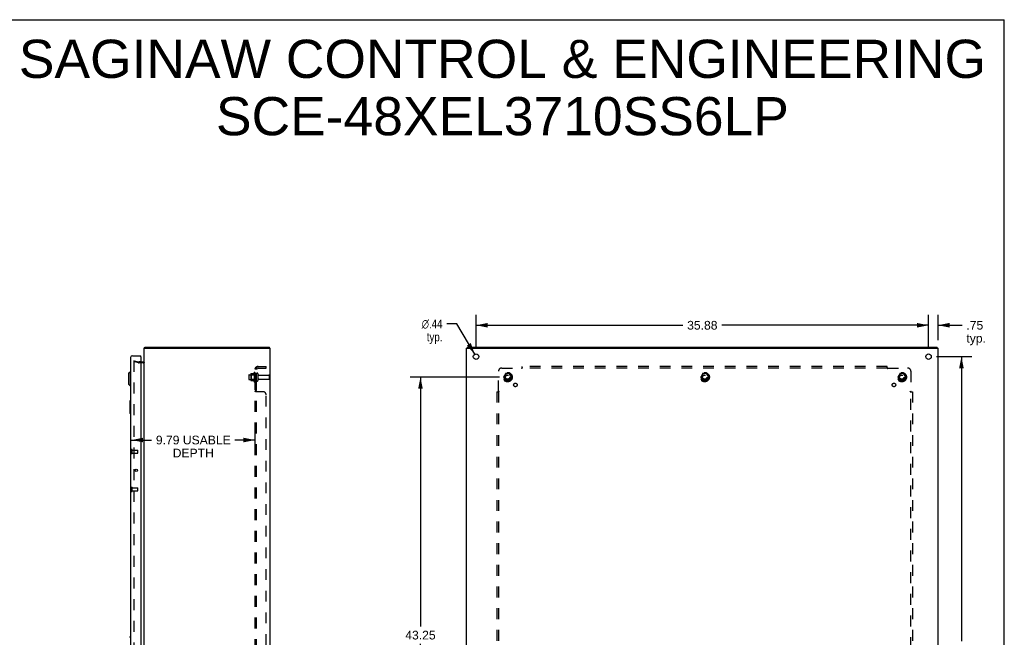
# Model space of a CAD drawing. Header units: inches. Extents: x 0 to 156, y 0 to 101.
# Tile 10 of 10: x 78 to 156, y 52 to 101. Entities that reach past the tile are written whole.
import ezdxf

# ---------------------------------------------------------------- set-up
doc = ezdxf.new("R2010")
doc.units = ezdxf.units.IN
doc.header["$LTSCALE"] = 8.587481
doc.header["$MEASUREMENT"] = 0
doc.linetypes.add('HIDDEN', pattern=[0.2, 0.1, -0.1])
doc.layers.get('0').update_dxf_attribs({"linetype": 'CONTINUOUS'})
for name, color, linetype in [('DEFAULT_2', 8, 'HIDDEN'), ('DIMENSIONS', 7, 'CONTINUOUS'), ('DOOR_ASSEMBLY', 7, 'CONTINUOUS'), ('SUBPANEL', 7, 'CONTINUOUS')]:
    doc.layers.add(name, color=color, linetype=linetype)
doc.styles.get("Standard").update_dxf_attribs({"font": 'arial.ttf'})
doc.styles.add('TEXTSTYLE_1', font='gdt', dxfattribs={"width": 0.8})
doc.dimstyles.new('DIMSTYLE_1', dxfattribs={"dimtxt": 0.688835, "dimasz": 0.918447, "dimexe": 0.09, "dimexo": 0.07, "dimgap": 0.0375, "dimtad": 0, "dimtih": 1, "dimtoh": 1, "dimzin": 4, "dimdsep": 46, "dimtxsty": 'Standard', "dimblk": '_FILLED', "dimblk1": '_FILLED', "dimblk2": '_FILLED', "dimcen": 0.09, "dimazin": 1, "dimtfac": 1, "dimtdec": 3, "dimtofl": 0, "dimtmove": 0, "dimatfit": 3, "dimldrblk": '_FILLED', "dimfxl": 0, "dimtolj": 1, "dimtzin": 4, "dimarcsym": 0})
doc.dimstyles.new('DIMSTYLE_2', dxfattribs={"dimtxt": 0.688835, "dimasz": 0.918447, "dimexe": 0.09, "dimexo": 0.07, "dimgap": 0.09, "dimtad": 0, "dimtih": 1, "dimtoh": 1, "dimzin": 4, "dimdsep": 46, "dimtxsty": 'Standard', "dimblk": '_FILLED', "dimblk1": '_FILLED', "dimblk2": '_FILLED', "dimcen": 0.09, "dimazin": 1, "dimtfac": 1, "dimtdec": 3, "dimtofl": 0, "dimtmove": 0, "dimatfit": 1, "dimldrblk": '_FILLED', "dimfxl": 0, "dimtolj": 1, "dimtzin": 4, "dimarcsym": 0})

# ---------------------------------------------------------------- blocks, each defined once
blk = doc.blocks.new('_FILLED')
at = {"color": 0, "linetype": 'ByBlock'}
blk.add_solid([(0, 0), (-1, 0.2), (-1, -0.2)], dxfattribs=at)
blk = doc.blocks.new('*D2')
at = {"layer": 'DIMENSIONS', "color": 2, "linetype": 'Continuous'}
for p, q in [((114.254, 74.952), (114.254, 77.624)), ((150.129, 74.952), (150.129, 77.624)), ((114.254, 76.797), (130.644, 76.797)), ((150.129, 76.797), (133.74, 76.797))]:
    blk.add_line(p, q, dxfattribs=at)
at = {"layer": 'DIMENSIONS', "color": 2, "linetype": 'Continuous', "xscale": 0.9184471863, "yscale": 0.9184471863, "zscale": 0.9184471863, "rotation": 180}
blk.add_blockref('_FILLED', (114.254, 76.797), dxfattribs=at)
at = {"layer": 'DIMENSIONS', "color": 2, "linetype": 'Continuous', "xscale": 0.9184471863, "yscale": 0.9184471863, "zscale": 0.9184471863}
blk.add_blockref('_FILLED', (150.129, 76.797), dxfattribs=at)
at = {"layer": 'DIMENSIONS', "color": 2, "linetype": 'Continuous', "insert": (132.192, 77.142), "char_height": 0.6888, "width": 2.40708, "attachment_point": 2, "line_spacing_factor": 0.9}
blk.add_mtext('35.88', dxfattribs=at)
blk = doc.blocks.new('*D3')
at = {"layer": 'DIMENSIONS', "color": 2, "linetype": 'Continuous'}
for p, q in [((150.772, 74.309), (153.564, 74.309)), ((152.737, 74.309), (152.737, 51.747)), ((152.737, 27.809), (152.737, 50.37)), ((150.772, 27.809), (153.564, 27.809))]:
    blk.add_line(p, q, dxfattribs=at)
at = {"layer": 'DIMENSIONS', "color": 2, "linetype": 'Continuous', "xscale": 0.9184471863, "yscale": 0.9184471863, "zscale": 0.9184471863}
for p, rotation in [((152.737, 74.309), 90), ((152.737, 27.809), 270)]:
    blk.add_blockref('_FILLED', p, dxfattribs=dict(at, rotation=rotation))
at = {"layer": 'DIMENSIONS', "color": 2, "linetype": 'Continuous', "insert": (152.737, 51.403), "char_height": 0.6888, "width": 2.40708, "attachment_point": 2, "line_spacing_factor": 0.9}
blk.add_mtext('46.50', dxfattribs=at)
blk = doc.blocks.new('*D8')
at = {"layer": 'DIMENSIONS', "color": 2, "linetype": 'Continuous'}
for p, q in [((96.728, 66.869), (96.728, 68.236)), ((86.935, 67.695), (88.523, 67.695)), ((96.728, 67.695), (95.139, 67.695))]:
    blk.add_line(p, q, dxfattribs=at)
at = {"layer": 'DIMENSIONS', "color": 2, "linetype": 'Continuous', "xscale": 0.9184471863, "yscale": 0.9184471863, "zscale": 0.9184471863, "rotation": 180}
blk.add_blockref('_FILLED', (86.935, 67.695), dxfattribs=at)
at = {"layer": 'DIMENSIONS', "color": 2, "linetype": 'Continuous', "xscale": 0.9184471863, "yscale": 0.9184471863, "zscale": 0.9184471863}
blk.add_blockref('_FILLED', (96.728, 67.695), dxfattribs=at)
at = {"layer": 'DIMENSIONS', "color": 2, "linetype": 'Continuous', "insert": (91.831, 68.04), "char_height": 0.68884, "width": 5.92808, "attachment_point": 2, "line_spacing_factor": 0.9}
blk.add_mtext('9.79 USABLE\\PDEPTH', dxfattribs=at)
blk = doc.blocks.new('*D11')
at = {"layer": 'DIMENSIONS', "color": 2, "linetype": 'Continuous'}
for p, q in [((150.129, 74.952), (150.129, 77.624)), ((150.879, 75.627), (150.879, 77.624)), ((150.129, 76.797), (148.292, 76.797)), ((150.879, 76.797), (152.784, 76.797))]:
    blk.add_line(p, q, dxfattribs=at)
at = {"layer": 'DIMENSIONS', "color": 2, "linetype": 'Continuous', "xscale": 0.9184471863, "yscale": 0.9184471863, "zscale": 0.9184471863}
blk.add_blockref('_FILLED', (150.129, 76.797), dxfattribs=at)
at = {"layer": 'DIMENSIONS', "color": 2, "linetype": 'Continuous', "xscale": 0.9184471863, "yscale": 0.9184471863, "zscale": 0.9184471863, "rotation": 180}
blk.add_blockref('_FILLED', (150.879, 76.797), dxfattribs=at)
at = {"layer": 'DIMENSIONS', "color": 2, "linetype": 'Continuous', "insert": (153.129, 77.142), "char_height": 0.6888, "width": 1.54924, "attachment_point": 1, "line_spacing_factor": 0.9}
blk.add_mtext('.75\\Ptyp.', dxfattribs=at)
blk = doc.blocks.new('*D12')
at = {"layer": 'DIMENSIONS', "color": 2, "linetype": 'Continuous'}
for p, q in [((112.736, 76.905), (111.933, 76.905)), ((114.144, 74.497), (112.736, 76.905))]:
    blk.add_line(p, q, dxfattribs=at)
at = {"layer": 'DIMENSIONS', "color": 2, "linetype": 'Continuous', "xscale": 0.9184471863, "yscale": 0.9184471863, "zscale": 0.9184471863, "rotation": 300.3120081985}
blk.add_blockref('_FILLED', (114.144, 74.497), dxfattribs=at)
at = {"layer": 'DIMENSIONS', "color": 2, "linetype": 'Continuous', "insert": (111.588, 77.249), "char_height": 0.68884, "width": 2.25515, "attachment_point": 3, "line_spacing_factor": 0.9, "style": 'TEXTSTYLE_1'}
blk.add_mtext('{\\fgdt;n}\\fArial;.44\\Ptyp.', dxfattribs=at)
blk = doc.blocks.new('*D13')
at = {"layer": 'DIMENSIONS', "color": 2, "linetype": 'Continuous'}
for p, q in [((116.111, 72.684), (109.018, 72.684)), ((109.844, 72.684), (109.844, 52.914)), ((109.844, 29.434), (109.844, 51.536)), ((116.111, 29.434), (109.018, 29.434))]:
    blk.add_line(p, q, dxfattribs=at)
at = {"layer": 'DIMENSIONS', "color": 2, "linetype": 'Continuous', "xscale": 0.9184471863, "yscale": 0.9184471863, "zscale": 0.9184471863}
for p, rotation in [((109.844, 72.684), 90), ((109.844, 29.434), 270)]:
    blk.add_blockref('_FILLED', p, dxfattribs=dict(at, rotation=rotation))
at = {"layer": 'DIMENSIONS', "color": 2, "linetype": 'Continuous', "insert": (109.844, 52.569), "char_height": 0.6888, "width": 2.40708, "attachment_point": 2, "line_spacing_factor": 0.9}
blk.add_mtext('43.25', dxfattribs=at)

msp = doc.modelspace()

# ---------------------------------------------------------------- linework, layer by layer
at = {"color": 7, "linetype": 'Continuous'}
for p, q in [((0, 101.029), (156.136, 101.029)), ((156.136, 0), (156.136, 101.029)), ((87.969, 75.015), (87.991, 74.994)), ((87.991, 74.984), (87.991, 75.059)), ((97.865, 74.984), (97.865, 75.059)), ((113.567, 74.984), (113.567, 75.059)), ((150.816, 74.984), (150.816, 75.059))]:
    msp.add_line(p, q, dxfattribs=at)
at = {"color": 3, "linetype": 'Continuous'}
for p, q in [((87.928, 27.134), (87.928, 74.984)), ((87.928, 74.984), (97.928, 74.984)), ((87.991, 75.059), (97.865, 75.059)), ((97.928, 27.134), (97.928, 74.984)), ((113.504, 27.134), (113.504, 74.984)), ((113.504, 74.984), (150.879, 74.984)), ((113.567, 75.059), (150.816, 75.059)), ((150.879, 27.134), (150.879, 74.984)), ((87.685, 73.884), (87.858, 73.884))]:
    msp.add_line(p, q, dxfattribs=at)
for points in [[(87.969, 75.015), (87.97, 75.017), (87.972, 75.018), (87.973, 75.02), (87.974, 75.022), (87.975, 75.024), (87.976, 75.027), (87.977, 75.029), (87.977, 75.032), (87.978, 75.035), (87.979, 75.037)], [(87.979, 75.037), (87.98, 75.042), (87.981, 75.044), (87.981, 75.046), (87.982, 75.048), (87.983, 75.05), (87.983, 75.052), (87.984, 75.053), (87.985, 75.055), (87.986, 75.056), (87.986, 75.057), (87.987, 75.057), (87.988, 75.058), (87.989, 75.058), (87.99, 75.059), (87.991, 75.059)]]:
    msp.add_lwpolyline(points, dxfattribs=at)
for centre in [(114.254, 74.309), (150.129, 74.309)]:
    msp.add_circle(centre, 0.219, dxfattribs=at)
for centre, radius, start, end in [((88.073, 74.914), 0.145, 135.39862, 151.13155), ((87.858, 73.954), 0.07, 270, 360)]:
    msp.add_arc(centre, radius, start, end, dxfattribs=at)
at = {"layer": 'DEFAULT_2', "color": 8, "linetype": 'HIDDEN'}
for p, q in [((87.134, 73.988), (87.115, 73.915)), ((87.115, 73.969), (87.115, 73.967)), ((87.115, 73.967), (87.115, 28.15)), ((87.499, 73.813), (87.115, 73.915)), ((87.129, 73.982), (87.128, 73.982)), ((87.134, 73.988), (87.519, 73.885)), ((87.685, 73.884), (87.529, 73.884)), ((87.858, 73.809), (87.529, 73.809)), ((96.228, 72.837), (96.228, 72.531)), ((96.258, 72.867), (96.853, 72.867)), ((96.392, 72.939), (96.392, 72.428)), ((96.412, 72.867), (96.392, 72.887)), ((96.402, 72.961), (96.63, 72.961)), ((96.412, 72.867), (96.412, 72.5)), ((96.708, 72.867), (96.412, 72.867)), ((96.658, 73.039), (96.658, 72.328)), ((96.708, 72.867), (96.728, 72.887)), ((96.708, 72.867), (96.708, 72.5)), ((96.728, 73.018), (96.728, 72.349)), ((96.853, 72.419), (96.853, 72.948)), ((96.959, 72.948), (96.959, 72.419)), ((97.021, 72.85), (97.823, 72.85)), ((97.853, 72.82), (97.853, 72.548)), ((116.591, 72.956), (116.437, 72.689)), ((116.437, 72.679), (116.591, 72.411)), ((116.909, 72.961), (116.6, 72.961)), ((117.072, 72.689), (116.917, 72.956)), ((116.917, 72.411), (117.072, 72.679)), ((132.216, 72.956), (132.062, 72.689)), ((132.062, 72.679), (132.216, 72.411)), ((132.534, 72.961), (132.225, 72.961)), ((132.697, 72.689), (132.542, 72.956)), ((132.542, 72.411), (132.697, 72.679)), ((147.841, 72.956), (147.687, 72.689)), ((147.687, 72.679), (147.841, 72.411)), ((148.159, 72.961), (147.85, 72.961)), ((148.322, 72.689), (148.167, 72.956)), ((148.167, 72.411), (148.322, 72.679)), ((96.258, 72.501), (96.853, 72.501)), ((96.412, 72.5), (96.392, 72.48)), ((96.402, 72.406), (96.63, 72.406)), ((96.708, 72.5), (96.412, 72.5)), ((96.708, 72.5), (96.728, 72.48)), ((97.021, 72.518), (97.823, 72.518)), ((116.909, 72.406), (116.6, 72.406)), ((132.534, 72.406), (132.225, 72.406)), ((148.159, 72.406), (147.85, 72.406))]:
    msp.add_line(p, q, dxfattribs=at)
for points in [[(87.128, 73.982), (87.127, 73.982), (87.125, 73.982), (87.123, 73.981), (87.122, 73.98), (87.121, 73.979), (87.119, 73.978), (87.118, 73.977), (87.117, 73.976), (87.116, 73.974), (87.116, 73.972), (87.115, 73.971), (87.115, 73.969)], [(87.133, 73.982), (87.131, 73.982), (87.13, 73.982), (87.129, 73.982)]]:
    msp.add_lwpolyline(points, dxfattribs=at)
for centre, radius in [((116.754, 72.684), 0.372), ((116.754, 72.684), 0.356), ((116.754, 72.684), 0.318), ((116.754, 72.684), 0.204), ((116.754, 72.684), 0.183), ((116.754, 72.684), 0.183), ((116.754, 72.684), 0.166), ((132.379, 72.684), 0.372), ((132.379, 72.684), 0.356), ((132.379, 72.684), 0.318), ((132.379, 72.684), 0.204), ((132.379, 72.684), 0.183), ((132.379, 72.684), 0.183), ((132.379, 72.684), 0.166), ((148.004, 72.684), 0.372), ((148.004, 72.684), 0.356), ((148.004, 72.684), 0.318), ((148.004, 72.684), 0.204), ((148.004, 72.684), 0.183), ((148.004, 72.684), 0.183), ((148.004, 72.684), 0.166)]:
    msp.add_circle(centre, radius, dxfattribs=at)
for centre, radius, start, end in [((87.529, 73.924), 0.115, 255, 270), ((87.529, 73.924), 0.04, 255, 270), ((87.858, 73.954), 0.145, 270, 321.24508), ((96.258, 72.837), 0.03, 90, 180), ((96.402, 72.951), 0.01, 90, 174.80617), ((96.533, 72.939), 0.141, 174.79195, 180), ((96.611, 72.971), 0.01, 270, 336.03207), ((97.258, 72.684), 0.698, 149.33687, 156.03207), ((96.689, 73.018), 0.0384, 0, 145.55034), ((96.906, 72.948), 0.053, 0, 180), ((97.021, 72.912), 0.0625, 180, 270), ((97.823, 72.82), 0.03, 0, 90), ((116.445, 72.684), 0.01, 150.01268, 209.98829), ((116.6, 72.951), 0.01, 90.01235, 149.98915), ((116.909, 72.951), 0.01, 30.01204, 89.98872), ((117.063, 72.684), 0.01, 330.01268, 29.98829), ((132.07, 72.684), 0.01, 150.01268, 209.98829), ((132.225, 72.951), 0.01, 90.01235, 149.98915), ((132.534, 72.951), 0.01, 30.01204, 89.98872), ((132.688, 72.684), 0.01, 330.01268, 29.98829), ((147.695, 72.684), 0.01, 150.01268, 209.98829), ((147.85, 72.951), 0.01, 90.01235, 149.98915), ((148.159, 72.951), 0.01, 30.01204, 89.98872), ((148.313, 72.684), 0.01, 330.01268, 29.98829), ((96.258, 72.531), 0.03, 180, 270), ((96.533, 72.428), 0.141, 180, 185.20805), ((96.402, 72.416), 0.01, 185.19383, 270), ((96.611, 72.396), 0.01, 23.96793, 90), ((97.258, 72.684), 0.698, 203.96793, 210.66313), ((96.689, 72.349), 0.0384, 214.44966, 360), ((96.906, 72.419), 0.053, 180, 360), ((97.021, 72.455), 0.0625, 90, 180), ((97.823, 72.548), 0.03, 270, 360), ((116.6, 72.416), 0.01, 210.01204, 269.98872), ((116.909, 72.416), 0.01, 270.01235, 329.98915), ((132.225, 72.416), 0.01, 210.01204, 269.98872), ((132.534, 72.416), 0.01, 270.01235, 329.98915), ((147.85, 72.416), 0.01, 210.01204, 269.98872), ((148.159, 72.416), 0.01, 270.01235, 329.98915)]:
    msp.add_arc(centre, radius, start, end, dxfattribs=at)
at = {"layer": 'DOOR_ASSEMBLY', "color": 3, "linetype": 'Continuous'}
for p, q in [((86.86, 74.239), (86.86, 27.879)), ((87.005, 74.384), (87.685, 74.384)), ((87.685, 74.294), (87.685, 27.824))]:
    msp.add_line(p, q, dxfattribs=at)
at = {"layer": 'DOOR_ASSEMBLY', "color": 7, "linetype": 'Continuous'}
for p, q in [((87.685, 74.309), (87.67, 74.309)), ((87.685, 74.309), (87.685, 74.384)), ((86.702, 72.988), (86.82, 73.106)), ((86.702, 72.988), (86.702, 72.122)), ((86.82, 73.106), (86.82, 72.004)), ((86.82, 73.106), (86.86, 73.106)), ((86.702, 72.122), (86.82, 72.004)), ((86.82, 72.004), (86.86, 72.004)), ((86.8, 70.794), (86.8, 69.824)), ((86.815, 70.809), (86.86, 70.809)), ((86.846, 70.709), (86.846, 69.909)), ((86.815, 69.809), (86.86, 69.809)), ((86.86, 52.063), (86.797, 52.063))]:
    msp.add_line(p, q, dxfattribs=at)
at = {"layer": 'DOOR_ASSEMBLY', "color": 8, "linetype": 'HIDDEN'}
for p, q in [((86.935, 66.639), (86.935, 66.923)), ((86.978, 66.639), (86.978, 66.923)), ((86.978, 66.905), (87.425, 66.905)), ((86.978, 66.657), (87.425, 66.657)), ((87.435, 66.667), (87.435, 66.895)), ((86.935, 63.639), (86.935, 63.923)), ((86.978, 63.639), (86.978, 63.923)), ((86.978, 63.905), (87.425, 63.905)), ((86.978, 63.657), (87.425, 63.657)), ((87.435, 63.667), (87.435, 63.895))]:
    msp.add_line(p, q, dxfattribs=at)
at = {"layer": 'DOOR_ASSEMBLY', "color": 7, "linetype": 'Continuous'}
for points in [[(86.845, 70.745), (86.845, 70.739), (86.845, 70.733), (86.846, 70.727), (86.846, 70.721), (86.846, 70.715), (86.846, 70.709)], [(86.846, 69.909), (86.846, 69.902), (86.846, 69.896), (86.846, 69.89), (86.845, 69.884), (86.845, 69.878), (86.845, 69.872)]]:
    msp.add_lwpolyline(points, dxfattribs=at)
at = {"layer": 'DOOR_ASSEMBLY', "color": 3, "linetype": 'Continuous'}
msp.add_circle((87.313, 65.281), 0.094, dxfattribs=at)
for centre, radius, start, end in [((87.005, 74.239), 0.145, 90, 180), ((87.67, 74.294), 0.015, 0, 90)]:
    msp.add_arc(centre, radius, start, end, dxfattribs=at)
at = {"layer": 'DOOR_ASSEMBLY', "color": 7, "linetype": 'Continuous'}
for centre, radius, start, end in [((86.815, 70.794), 0.015, 90, 180), ((86.845, 70.794), 0.015, 0, 90), ((86.815, 69.824), 0.015, 180, 270), ((86.845, 69.824), 0.015, 270, 360), ((86.797, 52.023), 0.0394, 90, 135)]:
    msp.add_arc(centre, radius, start, end, dxfattribs=at)
at = {"layer": 'DOOR_ASSEMBLY', "color": 8, "linetype": 'HIDDEN'}
for centre, radius, start, end in [((86.956, 66.923), 0.0215, 360, 180), ((86.956, 66.639), 0.0215, 180, 0), ((87.425, 66.895), 0.01, 360, 90), ((87.425, 66.667), 0.01, 270, 0), ((86.956, 63.923), 0.0215, 360, 180), ((86.956, 63.639), 0.0215, 180, 0), ((87.425, 63.895), 0.01, 360, 90), ((87.425, 63.667), 0.01, 270, 0)]:
    msp.add_arc(centre, radius, start, end, dxfattribs=at)
at = {"layer": 'SUBPANEL', "color": 8, "linetype": 'HIDDEN'}
for p, q in [((96.728, 28.715), (96.728, 73.402)), ((96.853, 73.402), (96.728, 73.402)), ((96.781, 73.441), (96.878, 73.361)), ((96.814, 73.398), (96.816, 73.397)), ((96.816, 73.397), (96.817, 73.397)), ((96.817, 73.397), (96.819, 73.396)), ((96.853, 28.715), (96.853, 73.402)), ((96.965, 73.527), (97.603, 73.527)), ((96.965, 73.402), (97.603, 73.402)), ((97.603, 73.402), (97.603, 73.527)), ((116.286, 73.402), (117.875, 73.402)), ((117.888, 73.383), (117.885, 73.389)), ((117.911, 73.361), (117.911, 73.527)), ((146.848, 73.527), (117.911, 73.527)), ((146.848, 73.402), (117.911, 73.402)), ((146.848, 73.361), (146.848, 73.527)), ((146.883, 73.402), (148.473, 73.402)), ((96.853, 72.934), (96.728, 72.934)), ((116.036, 71.563), (116.036, 73.152)), ((148.723, 73.152), (148.723, 71.563)), ((96.853, 72.434), (96.728, 72.434)), ((96.853, 72.205), (96.728, 72.205)), ((96.853, 71.924), (96.728, 71.924)), ((96.853, 71.563), (96.728, 71.563)), ((96.75, 71.543), (96.747, 71.544)), ((96.754, 71.541), (96.75, 71.543)), ((97.353, 71.527), (96.781, 71.527)), ((97.603, 30.84), (97.603, 71.277)), ((115.911, 71.527), (115.911, 30.59)), ((115.911, 71.527), (116.076, 71.527)), ((116.036, 71.527), (116.036, 30.59)), ((148.682, 71.527), (148.848, 71.527)), ((148.703, 71.549), (148.71, 71.553)), ((148.723, 30.59), (148.723, 71.527)), ((148.848, 71.527), (148.848, 30.59))]:
    msp.add_line(p, q, dxfattribs=at)
for points in [[(96.75, 73.422), (96.747, 73.421), (96.744, 73.42), (96.741, 73.418), (96.738, 73.417), (96.736, 73.415), (96.734, 73.413), (96.732, 73.412), (96.73, 73.41), (96.729, 73.408), (96.728, 73.407), (96.728, 73.405), (96.728, 73.404), (96.728, 73.402)], [(96.781, 73.441), (96.78, 73.439), (96.778, 73.437), (96.775, 73.435), (96.772, 73.433), (96.77, 73.432), (96.766, 73.43), (96.763, 73.428), (96.76, 73.427), (96.756, 73.425), (96.75, 73.422)], [(96.796, 73.402), (96.795, 73.402), (96.795, 73.402), (96.795, 73.402), (96.794, 73.402), (96.794, 73.402), (96.793, 73.402), (96.793, 73.402), (96.793, 73.402), (96.793, 73.402)], [(96.793, 73.402), (96.793, 73.402), (96.793, 73.402), (96.793, 73.402), (96.793, 73.402), (96.793, 73.402), (96.794, 73.402), (96.794, 73.402), (96.795, 73.402), (96.795, 73.402), (96.796, 73.402), (96.796, 73.402), (96.797, 73.402), (96.797, 73.402), (96.798, 73.402), (96.798, 73.402), (96.799, 73.401), (96.8, 73.401), (96.8, 73.401), (96.801, 73.401), (96.802, 73.401), (96.802, 73.401), (96.803, 73.401), (96.804, 73.401), (96.804, 73.4), (96.805, 73.4), (96.806, 73.4), (96.806, 73.4), (96.807, 73.4), (96.808, 73.399), (96.809, 73.399), (96.809, 73.399), (96.81, 73.399), (96.811, 73.399), (96.812, 73.398), (96.813, 73.398), (96.813, 73.398), (96.814, 73.398)], [(96.819, 73.396), (96.821, 73.396), (96.822, 73.395), (96.823, 73.395), (96.823, 73.395), (96.824, 73.394), (96.825, 73.394), (96.826, 73.394), (96.827, 73.393), (96.828, 73.393), (96.829, 73.393), (96.83, 73.392), (96.831, 73.392), (96.832, 73.392), (96.833, 73.391), (96.834, 73.391), (96.835, 73.39), (96.836, 73.39), (96.837, 73.389), (96.838, 73.389), (96.839, 73.389), (96.84, 73.388), (96.841, 73.388), (96.842, 73.387), (96.843, 73.387), (96.843, 73.386), (96.844, 73.386), (96.845, 73.386), (96.846, 73.385), (96.847, 73.385), (96.848, 73.384), (96.848, 73.384), (96.849, 73.384), (96.85, 73.383), (96.85, 73.383), (96.851, 73.383), (96.852, 73.382), (96.852, 73.382), (96.853, 73.381), (96.854, 73.381), (96.854, 73.381), (96.855, 73.38), (96.855, 73.38), (96.856, 73.38), (96.856, 73.38), (96.856, 73.38), (96.856, 73.379)], [(96.867, 73.379), (96.865, 73.381), (96.864, 73.383), (96.862, 73.385), (96.86, 73.387), (96.858, 73.389), (96.857, 73.391), (96.855, 73.393), (96.854, 73.395), (96.853, 73.397), (96.853, 73.399), (96.853, 73.401), (96.853, 73.402)], [(117.886, 73.413), (117.884, 73.412), (117.882, 73.41), (117.881, 73.408), (117.879, 73.407), (117.878, 73.405), (117.876, 73.404), (117.875, 73.402)], [(117.885, 73.389), (117.883, 73.391), (117.882, 73.393), (117.88, 73.395), (117.879, 73.397), (117.878, 73.399), (117.876, 73.401), (117.875, 73.402)], [(117.894, 73.421), (117.889, 73.417), (117.886, 73.413)], [(117.911, 73.441), (117.909, 73.439), (117.908, 73.437), (117.906, 73.435), (117.905, 73.433), (117.903, 73.432), (117.902, 73.43), (117.901, 73.428), (117.899, 73.427), (117.898, 73.425), (117.896, 73.424), (117.895, 73.422), (117.894, 73.421)], [(146.848, 73.441), (146.849, 73.439), (146.851, 73.437), (146.852, 73.435), (146.854, 73.433), (146.855, 73.432), (146.857, 73.43), (146.858, 73.428), (146.859, 73.427), (146.861, 73.425), (146.862, 73.424), (146.864, 73.422), (146.865, 73.421), (146.869, 73.417)], [(146.848, 73.361), (146.85, 73.362), (146.851, 73.363), (146.853, 73.364), (146.854, 73.364), (146.856, 73.365), (146.857, 73.366), (146.859, 73.367), (146.86, 73.369), (146.861, 73.37), (146.863, 73.372), (146.864, 73.373), (146.865, 73.375), (146.866, 73.377), (146.868, 73.379), (146.869, 73.381), (146.87, 73.383), (146.874, 73.389)], [(146.869, 73.417), (146.873, 73.413), (146.875, 73.412), (146.876, 73.41), (146.878, 73.408), (146.879, 73.407), (146.881, 73.405), (146.882, 73.404), (146.883, 73.402)], [(146.874, 73.389), (146.875, 73.391), (146.877, 73.393), (146.878, 73.395), (146.88, 73.397), (146.881, 73.399), (146.882, 73.401), (146.883, 73.402)], [(96.856, 73.379), (96.857, 73.379), (96.857, 73.379), (96.856, 73.379), (96.856, 73.38), (96.856, 73.38), (96.856, 73.38), (96.855, 73.38), (96.855, 73.381), (96.855, 73.381), (96.854, 73.381), (96.854, 73.381), (96.853, 73.382), (96.853, 73.382)], [(96.878, 73.361), (96.878, 73.362), (96.879, 73.363), (96.879, 73.364), (96.878, 73.364), (96.878, 73.365), (96.877, 73.366), (96.877, 73.367), (96.876, 73.369), (96.875, 73.37), (96.873, 73.372), (96.872, 73.373), (96.871, 73.375), (96.867, 73.379)], [(117.911, 73.361), (117.909, 73.362), (117.907, 73.363), (117.906, 73.364), (117.904, 73.364), (117.903, 73.365), (117.902, 73.366), (117.9, 73.367), (117.899, 73.369), (117.897, 73.37), (117.896, 73.372), (117.895, 73.373), (117.893, 73.375), (117.892, 73.377), (117.891, 73.379), (117.89, 73.381), (117.888, 73.383)], [(96.747, 71.544), (96.743, 71.546), (96.741, 71.547), (96.738, 71.549), (96.735, 71.551), (96.733, 71.553), (96.731, 71.555), (96.729, 71.557), (96.728, 71.558), (96.728, 71.56), (96.728, 71.561), (96.728, 71.563)], [(96.744, 71.546), (96.741, 71.547), (96.738, 71.549), (96.736, 71.55), (96.734, 71.552), (96.732, 71.554), (96.73, 71.555), (96.729, 71.557), (96.728, 71.559), (96.728, 71.56), (96.728, 71.562), (96.728, 71.563)], [(96.78, 71.529), (96.778, 71.53), (96.775, 71.532), (96.772, 71.533), (96.77, 71.535), (96.766, 71.536), (96.763, 71.537), (96.753, 71.542)], [(96.781, 71.527), (96.779, 71.529), (96.777, 71.53), (96.774, 71.532), (96.771, 71.534), (96.768, 71.535), (96.765, 71.537), (96.761, 71.538)], [(96.855, 71.556), (96.854, 71.557), (96.853, 71.559), (96.853, 71.56), (96.853, 71.561), (96.853, 71.563)], [(96.86, 71.552), (96.858, 71.553), (96.857, 71.555), (96.855, 71.556), (96.854, 71.557), (96.853, 71.559), (96.853, 71.56), (96.853, 71.561), (96.853, 71.563)], [(96.878, 71.534), (96.878, 71.535), (96.877, 71.536), (96.877, 71.538), (96.876, 71.539), (96.875, 71.541), (96.873, 71.542), (96.872, 71.543), (96.871, 71.544), (96.869, 71.546), (96.867, 71.547), (96.865, 71.548), (96.864, 71.549), (96.862, 71.551), (96.86, 71.552), (96.858, 71.553), (96.857, 71.555)], [(96.878, 71.527), (96.878, 71.529), (96.879, 71.531), (96.879, 71.532), (96.878, 71.534), (96.878, 71.535), (96.877, 71.536), (96.877, 71.538), (96.876, 71.539), (96.875, 71.541), (96.873, 71.542), (96.872, 71.543), (96.871, 71.544), (96.869, 71.546)], [(96.878, 71.527), (96.878, 71.529), (96.879, 71.531), (96.879, 71.532)], [(115.997, 71.527), (115.999, 71.529), (116.001, 71.53), (116.003, 71.532), (116.005, 71.534), (116.007, 71.535), (116.009, 71.537), (116.011, 71.538), (116.012, 71.54), (116.014, 71.541), (116.015, 71.543), (116.017, 71.544)], [(116.017, 71.544), (116.023, 71.551), (116.025, 71.553), (116.027, 71.555), (116.029, 71.557), (116.031, 71.558), (116.033, 71.56), (116.034, 71.561), (116.036, 71.563)], [(116.049, 71.553), (116.047, 71.555), (116.045, 71.556), (116.043, 71.557), (116.041, 71.559), (116.039, 71.56), (116.037, 71.561), (116.036, 71.563)], [(116.076, 71.527), (116.076, 71.529), (116.075, 71.531), (116.074, 71.532), (116.074, 71.534), (116.073, 71.535), (116.072, 71.536), (116.07, 71.538), (116.069, 71.539), (116.068, 71.541), (116.066, 71.542), (116.065, 71.543), (116.063, 71.544), (116.061, 71.546), (116.059, 71.547), (116.057, 71.548), (116.055, 71.549), (116.049, 71.553)], [(148.682, 71.527), (148.683, 71.529), (148.683, 71.531), (148.684, 71.532), (148.685, 71.534), (148.686, 71.535), (148.687, 71.536), (148.688, 71.538), (148.689, 71.539), (148.691, 71.541), (148.692, 71.542), (148.694, 71.543), (148.696, 71.544), (148.697, 71.546), (148.699, 71.547), (148.701, 71.548), (148.703, 71.549)], [(148.71, 71.553), (148.712, 71.555), (148.714, 71.556), (148.716, 71.557), (148.718, 71.559), (148.72, 71.56), (148.722, 71.561), (148.723, 71.563)], [(148.734, 71.552), (148.732, 71.554), (148.731, 71.555), (148.729, 71.557), (148.727, 71.559), (148.726, 71.56), (148.724, 71.562), (148.723, 71.563)], [(148.742, 71.544), (148.737, 71.549), (148.734, 71.552)], [(148.762, 71.527), (148.76, 71.529), (148.758, 71.53), (148.756, 71.532), (148.754, 71.533), (148.752, 71.535), (148.751, 71.536), (148.749, 71.537), (148.747, 71.539), (148.746, 71.54), (148.745, 71.542), (148.743, 71.543), (148.742, 71.544)]]:
    msp.add_lwpolyline(points, dxfattribs=at)
for centre, radius in [((116.754, 72.684), 0.25), ((132.379, 72.684), 0.25), ((148.004, 72.684), 0.25), ((117.373, 72.065), 0.141), ((147.386, 72.065), 0.141)]:
    msp.add_circle(centre, radius, dxfattribs=at)
for centre, radius, start, end in [((96.965, 73.29), 0.237, 90, 180), ((96.965, 73.29), 0.112, 90, 180), ((116.286, 73.152), 0.25, 90, 180), ((148.473, 73.152), 0.25, 0, 90), ((97.353, 71.277), 0.25, 0, 90)]:
    msp.add_arc(centre, radius, start, end, dxfattribs=at)

# ---------------------------------------------------------------- texts
at = {"layer": 'DIMENSIONS', "color": 2, "linetype": 'Continuous', "insert": (116.342, 99.441), "char_height": 3.03088, "width": 76.54933, "attachment_point": 2, "line_spacing_factor": 0.9}
msp.add_mtext('SAGINAW CONTROL & ENGINEERING\\PSCE-48XEL3710SS6LP', dxfattribs=at)

# ---------------------------------------------------------------- dimensions: what is measured, and where the dimension line sits
at = {"layer": 'DIMENSIONS', "color": 2, "linetype": 'Continuous'}
dim = msp.add_linear_dim(base=(150.129318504, 76.797158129), p1=(114.254318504, 74.881514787), p2=(150.129318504, 74.881514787), dimstyle='DIMSTYLE_1', dxfattribs=at)
dim.commit()
dim.dimension.update_dxf_attribs({"geometry": '*D2', "text_midpoint": (132.189078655, 76.793315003), "dimtype": 160})
dim = msp.add_linear_dim(base=(150.129, 76.797), p1=(150.879, 75.557), p2=(150.129, 74.882), angle=180, text='<>\\Ptyp.', dimstyle='DIMSTYLE_1', dxfattribs=at)
dim.commit()
dim.dimension.update_dxf_attribs({"geometry": '*D11', "text_midpoint": (153.903, 76.281), "dimtype": 160})
dim = msp.add_diameter_dim_2p(p1=(114.144, 74.497), p2=(114.365, 74.12), text='%%c<>\\Ptyp.', dimstyle='DIMSTYLE_2', override={"dimpost": '<>'}, dxfattribs=at)
dim.commit()
dim.dimension.update_dxf_attribs({"geometry": '*D12', "text_midpoint": (110.461, 76.388), "dimtype": 163})
for base, p1, p2, angle, picture, middle in [((152.737, 74.309), (150.702, 27.809), (150.702, 74.309), 90, '*D3', (152.719, 51.055)), ((109.844, 29.434), (116.181, 72.684), (116.181, 29.434), 270, '*D13', (109.829, 52.221))]:
    dim = msp.add_linear_dim(base=base, p1=p1, p2=p2, angle=angle, dimstyle='DIMSTYLE_1', dxfattribs=at)
    dim.commit()
    dim.dimension.update_dxf_attribs({"geometry": picture, "text_midpoint": middle, "dimtype": 160})
dim = msp.add_linear_dim(base=(96.728, 67.695), p1=(86.935, 28.583), p2=(96.728, 66.799), text='<> USABLE\\PDEPTH', dimstyle='DIMSTYLE_1', dxfattribs=at)
dim.commit()
dim.dimension.update_dxf_attribs({"geometry": '*D8', "text_midpoint": (91.831, 67.179), "dimtype": 160})

doc.saveas('drawing.dxf')
